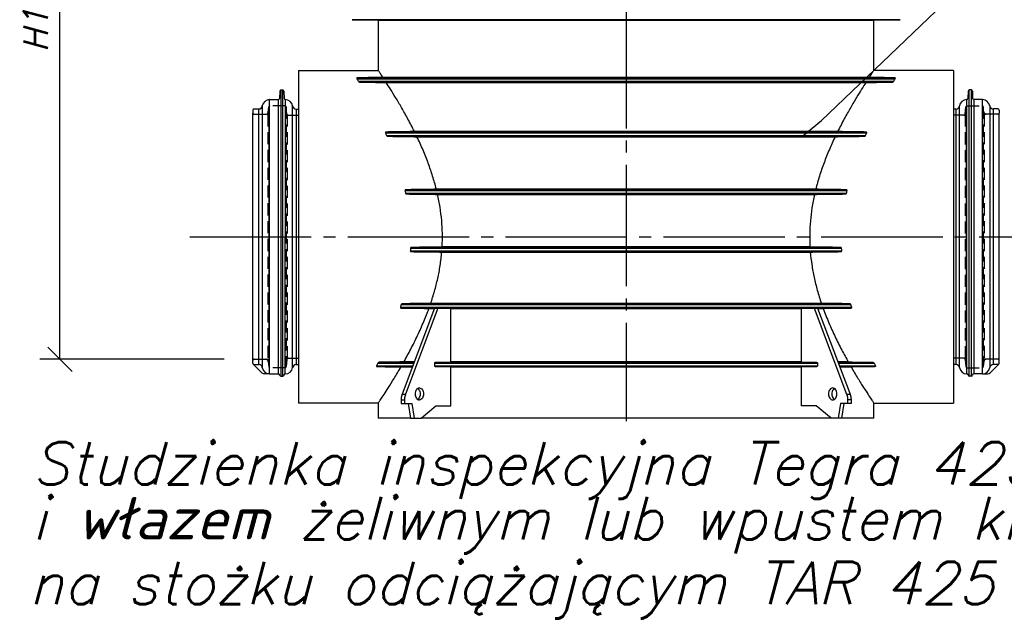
# Model space of a CAD drawing. Extents: x -92 to 107, y -193 to 75.
# Tile 1 of 10: x -92 to 29, y -193 to -119. Entities that reach past the tile are written whole.
import ezdxf
from ezdxf.enums import TextEntityAlignment as Align

# ---------------------------------------------------------------- set-up
doc = ezdxf.new("R2010")
doc.units = 0
doc.header["$LTSCALE"] = 10
doc.header["$MEASUREMENT"] = 0
doc.linetypes.add('CENTER', pattern=[1.95, 1.5, -0.15, 0.15, -0.15])
doc.linetypes.add('HIDDEN1', pattern=[1.1, 0.75, -0.35])
doc.layers.get('0').update_dxf_attribs({"linetype": 'CONTINUOUS'})
for name, color, linetype in [('1', 7, 'CONTINUOUS'), ('ASS', 7, 'CONTINUOUS'), ('CIENKA', 7, 'CONTINUOUS')]:
    doc.layers.add(name, color=color, linetype=linetype)
doc.styles.add('GOST', font='simplex.shx', dxfattribs={"oblique": 15})
doc.styles.get("Standard").update_dxf_attribs({"font": 'TXT1'})
doc.dimstyles.get("Standard").update_dxf_attribs({"dimtxt": 0.18, "dimasz": 0.18, "dimexe": 0.18, "dimexo": 0.0625, "dimgap": 0.09, "dimtad": 0, "dimtih": 1, "dimtoh": 1, "dimdec": 4, "dimzin": 0, "dimdsep": 46, "dimtxsty": 'Standard', "dimcen": 0.09, "dimadec": 0, "dimazin": 0, "dimtfac": 1, "dimtdec": 4, "dimtofl": 0, "dimtmove": 0, "dimatfit": 3, "dimfxl": 1, "dimtolj": 1, "dimtzin": 0, "dimarcsym": 0})

# ---------------------------------------------------------------- blocks, each defined once
blk = doc.blocks.new('_OBLIQUE')
at = {"color": 0, "linetype": 'ByBlock'}
blk.add_line((-0.5, -0.5), (0.5, 0.5), dxfattribs=at)
blk = doc.blocks.new('*D9')
at = {"linetype": 'Continuous', "lineweight": -2}
for p, q in [((-81.01, -79.67), (-89.66, -79.67)), ((-87.16, -160.99), (-87.16, -79.67)), ((-66.87, -160.99), (-89.66, -160.99))]:
    blk.add_line(p, q, dxfattribs=at)
at = {"lineweight": -2, "xscale": 3, "yscale": 3, "zscale": 3}
for p, rotation in [((-87.16, -79.67), 90), ((-87.16, -160.99), 270)]:
    blk.add_blockref('_OBLIQUE', p, dxfattribs=dict(at, rotation=rotation))
at = {"linetype": 'Continuous', "insert": (-90.16, -120.33), "char_height": 3, "attachment_point": 5, "rotation": 90, "style": 'GOST'}
blk.add_mtext('\\A1;H1', dxfattribs=at)

msp = doc.modelspace()

# ---------------------------------------------------------------- linework, layer by layer
at = {"linetype": 'CENTER'}
for p, q in [((-17.228, 38.527), (-17.228, -168.64)), ((-71.111, -145.86), (36.656, -145.86))]:
    msp.add_line(p, q, dxfattribs=at)
at = {"linetype": 'Continuous'}
for p, q in [((-17.228, -119.054), (-51.077, -119.054)), ((-51.077, -119.054), (-47.831, -119.11)), ((-47.831, -119.11), (-17.228, -119.11)), ((-47.831, -119.11), (-47.831, -125.321)), ((16.621, -119.054), (-17.228, -119.054)), ((-17.228, -119.11), (13.375, -119.11)), ((13.375, -119.11), (16.621, -119.054)), ((13.375, -125.321), (13.375, -119.11)), ((-57.685, -125.321), (-57.685, -166.403)), ((-57.685, -125.321), (-47.831, -125.321)), ((-50.478, -126.338), (16.022, -126.338)), ((-50.435, -126.234), (15.979, -126.234)), ((-17.228, -126.179), (-47.262, -126.179)), ((12.806, -126.179), (-17.228, -126.179)), ((23.229, -125.321), (13.375, -125.321)), ((23.229, -125.321), (23.229, -166.403)), ((-50.294, -126.654), (15.838, -126.654)), ((-50.128, -126.758), (15.672, -126.758)), ((-46.85, -126.813), (12.394, -126.813)), ((-59.862, -127.735), (-59.862, -163.092)), ((-59.633, -163.092), (-59.633, -127.735)), ((25.177, -163.092), (25.177, -127.735)), ((25.406, -127.735), (25.406, -163.092)), ((-62.601, -161.642), (-62.601, -130.082)), ((-62.159, -129.71), (-62.157, -162.023)), ((-61.256, -162.797), (-61.256, -128.928)), ((-60.192, -128.928), (-60.192, -162.797)), ((-59.321, -162.797), (-59.305, -128.928)), ((-58.418, -162.018), (-58.418, -129.707)), ((-57.975, -130.09), (-57.975, -161.634)), ((23.519, -130.09), (23.519, -161.634)), ((23.963, -162.018), (23.963, -129.707)), ((24.865, -162.797), (24.849, -128.928)), ((25.736, -128.928), (25.736, -162.797)), ((26.8, -162.797), (26.8, -128.928)), ((27.703, -129.71), (27.701, -162.023)), ((28.145, -161.642), (28.145, -130.082)), ((-46.951, -133.032), (12.496, -133.032)), ((-46.88, -132.928), (12.425, -132.928)), ((-46.816, -133.348), (12.361, -133.348)), ((-46.656, -133.452), (12.2, -133.452)), ((8.912, -132.874), (-43.368, -132.874)), ((-43.06, -133.505), (8.604, -133.505)), ((-44.533, -140.156), (10.077, -140.156)), ((-44.468, -140.472), (10.013, -140.472)), ((-44.428, -140.052), (9.973, -140.052)), ((-44.321, -140.576), (9.865, -140.576)), ((6.202, -140), (-40.658, -140)), ((-40.509, -140.628), (6.053, -140.628)), ((5.492, -147.126), (-39.948, -147.126)), ((-43.876, -147.597), (9.421, -147.597)), ((-43.858, -147.281), (9.402, -147.281)), ((-43.754, -147.701), (9.298, -147.701)), ((-43.723, -147.177), (9.267, -147.177)), ((-39.992, -147.751), (5.536, -147.751)), ((-45.006, -154.242), (10.551, -154.242)), ((-44.852, -154.138), (10.396, -154.138)), ((6.903, -154.089), (-41.359, -154.089)), ((-45.103, -154.558), (10.647, -154.558)), ((-45.013, -154.662), (10.557, -154.662)), ((-40.895, -154.671), (-44.897, -165.317)), ((-40.474, -154.671), (-44.476, -165.317)), ((-41.578, -154.711), (-40.91, -154.711)), ((-40.474, -154.671), (-40.895, -154.671)), ((-38.868, -154.711), (-40.474, -154.671)), ((-38.868, -161.319), (-38.868, -154.711)), ((-38.868, -154.711), (4.412, -154.711)), ((6.018, -154.671), (4.412, -154.711)), ((4.412, -154.711), (4.412, -161.319)), ((6.439, -154.671), (6.018, -154.671)), ((6.018, -154.671), (10.021, -165.317)), ((6.439, -154.671), (10.441, -165.317)), ((6.454, -154.711), (7.122, -154.711)), ((-47.873, -161.471), (-43.451, -161.471)), ((-47.709, -161.366), (-43.412, -161.366)), ((-43.394, -161.319), (-44.678, -161.319)), ((-40.865, -161.786), (-40.865, -161.471)), ((-40.865, -161.471), (6.409, -161.471)), ((-40.793, -161.366), (-38.868, -161.319)), ((-40.793, -161.366), (6.337, -161.366)), ((4.412, -161.319), (-38.868, -161.319)), ((4.412, -161.319), (6.337, -161.366)), ((6.409, -161.471), (6.409, -161.786)), ((10.223, -161.319), (8.938, -161.319)), ((8.956, -161.366), (13.253, -161.366)), ((8.995, -161.471), (13.417, -161.471)), ((-48.035, -161.786), (-43.57, -161.786)), ((-47.978, -161.891), (-43.609, -161.891)), ((-45.032, -161.938), (-43.627, -161.938)), ((-40.865, -161.786), (6.409, -161.786)), ((-38.868, -161.938), (-40.793, -161.891)), ((-40.793, -161.891), (6.337, -161.891)), ((-38.868, -166.76), (-38.868, -161.938)), ((-38.868, -161.938), (-17.228, -161.938)), ((-17.228, -161.938), (4.412, -161.938)), ((6.337, -161.891), (4.412, -161.938)), ((4.412, -161.938), (4.412, -166.76)), ((9.114, -161.786), (13.579, -161.786)), ((9.153, -161.891), (13.523, -161.891)), ((9.171, -161.938), (10.576, -161.938)), ((-44.897, -165.317), (-44.476, -165.317)), ((10.021, -165.317), (10.441, -165.317)), ((-47.831, -166.403), (-57.685, -166.403)), ((-47.831, -166.403), (-47.831, -168.247)), ((-45.02, -166.015), (-45.02, -166.463)), ((-45.02, -166.015), (-44.6, -166.015)), ((-45.02, -166.463), (-44.6, -166.463)), ((-44.6, -166.015), (-44.6, -166.463)), ((-44.6, -166.463), (-43.708, -166.463)), ((-44.129, -166.463), (-43.837, -168.247)), ((-43.708, -166.463), (-43.417, -168.247)), ((9.252, -166.463), (8.961, -168.247)), ((10.144, -166.463), (9.252, -166.463)), ((9.673, -166.463), (9.382, -168.247)), ((10.144, -166.015), (10.144, -166.463)), ((10.564, -166.015), (10.144, -166.015)), ((10.564, -166.463), (10.144, -166.463)), ((10.564, -166.015), (10.564, -166.463)), ((13.375, -166.403), (23.229, -166.403)), ((13.375, -168.247), (13.375, -166.403)), ((-42.549, -168.247), (-40.727, -166.76)), ((-40.727, -166.76), (-38.868, -166.76)), ((6.271, -166.76), (4.412, -166.76)), ((8.093, -168.247), (6.271, -166.76)), ((-43.837, -168.247), (-47.831, -168.247)), ((-43.837, -168.247), (-43.417, -168.247)), ((-43.417, -168.247), (-42.549, -168.247)), ((-17.228, -168.247), (-42.549, -168.247)), ((8.093, -168.247), (-17.228, -168.247)), ((8.961, -168.247), (8.093, -168.247)), ((9.382, -168.247), (8.961, -168.247)), ((13.375, -168.247), (9.382, -168.247))]:
    msp.add_line(p, q, dxfattribs=at)
for p, q in [((-60.011, -127.88), (-60.043, -128.783)), ((-59.862, -127.735), (-59.633, -127.735)), ((-59.483, -127.88), (-59.452, -128.783)), ((25.027, -127.88), (24.996, -128.783)), ((25.406, -127.735), (25.177, -127.735)), ((25.555, -127.88), (25.587, -128.783)), ((-63.174, -130.082), (-62.601, -130.082)), ((-61.256, -128.928), (-60.192, -128.928)), ((-57.975, -130.09), (-57.685, -130.09)), ((23.519, -130.09), (23.229, -130.09)), ((26.8, -128.928), (25.736, -128.928)), ((28.718, -130.082), (28.145, -130.082)), ((-63.323, -130.232), (-63.323, -130.583)), ((-63.323, -161.141), (-63.323, -130.58)), ((28.867, -130.232), (28.867, -130.583)), ((28.867, -161.141), (28.867, -130.58)), ((-63.323, -161.492), (-63.323, -161.145)), ((-62.212, -162.665), (-63.279, -161.598)), ((-63.174, -161.642), (-62.601, -161.642)), ((-57.975, -161.634), (-57.685, -161.634)), ((23.519, -161.634), (23.229, -161.634)), ((27.756, -162.665), (28.823, -161.598)), ((28.718, -161.642), (28.145, -161.642)), ((28.867, -161.492), (28.867, -161.145)), ((-61.256, -162.797), (-61.895, -162.797)), ((-61.256, -162.797), (-60.161, -162.797)), ((-60.011, -162.948), (-60.011, -162.941)), ((-59.483, -162.948), (-59.483, -162.941)), ((25.027, -162.948), (25.027, -162.941)), ((25.555, -162.948), (25.556, -162.941)), ((26.8, -162.797), (25.705, -162.797)), ((26.8, -162.797), (27.439, -162.797)), ((-59.862, -163.092), (-59.633, -163.092)), ((25.406, -163.092), (25.177, -163.092))]:
    msp.add_line(p, q)
for points in [[(-40.865, -161.471), (-40.865, -161.466, -0.0089593), (-40.865, -161.461, -0.0085362), (-40.864, -161.456, -0.0084503), (-40.864, -161.45, -0.0088605), (-40.863, -161.445, -0.0091163), (-40.862, -161.44, -0.009337), (-40.861, -161.435, -0.0095536), (-40.859, -161.43, -0.0098719), (-40.858, -161.425, -0.0101619), (-40.856, -161.42, -0.0105045), (-40.854, -161.415, -0.0108405), (-40.852, -161.411, -0.0112227), (-40.849, -161.406, -0.0116235), (-40.847, -161.402, -0.0120622), (-40.844, -161.398, -0.012487), (-40.841, -161.394, -0.0128748), (-40.838, -161.39, -0.0134457), (-40.835, -161.386, -0.014131), (-40.832, -161.383, -0.014326), (-40.828, -161.38, -0.0139528), (-40.825, -161.378, -0.0155694), (-40.821, -161.375, -0.0186063), (-40.818, -161.373, -0.0151976), (-40.814, -161.371, -0.0067284), (-40.811, -161.37, -0.0206772), (-40.807, -161.369, -0.0361748), (-40.801, -161.368, -0.0190513), (-40.793, -161.366, -0.0105622)], [(6.337, -161.366), (6.34, -161.367, -0.0178835), (6.344, -161.367, -0.0168938), (6.348, -161.368, -0.0164673), (6.351, -161.369, -0.0168979), (6.355, -161.37, -0.0168723), (6.358, -161.371, -0.0166801), (6.362, -161.373, -0.016344), (6.365, -161.375, -0.0161073), (6.369, -161.378, -0.0156933), (6.372, -161.38, -0.0153172), (6.376, -161.383, -0.0148258), (6.379, -161.386, -0.0143861), (6.382, -161.39, -0.0138889), (6.385, -161.394, -0.0134482), (6.388, -161.398, -0.0129354), (6.391, -161.402, -0.0124289), (6.393, -161.406, -0.0120644), (6.396, -161.411, -0.0118231), (6.398, -161.415, -0.0111636), (6.4, -161.42, -0.0102124), (6.402, -161.425, -0.0107142), (6.404, -161.43, -0.0120161), (6.405, -161.435, -0.0092352), (6.406, -161.44, -0.0039606), (6.407, -161.445, -0.0118405), (6.408, -161.45, -0.0193607), (6.409, -161.459, -0.009776), (6.409, -161.471, -0.0053485)], [(-40.793, -161.891), (-40.796, -161.89, -0.0178847), (-40.8, -161.89, -0.0168944), (-40.803, -161.889, -0.0164673), (-40.807, -161.888, -0.0168974), (-40.811, -161.887, -0.0168712), (-40.814, -161.886, -0.0166785), (-40.818, -161.884, -0.016342), (-40.821, -161.882, -0.0161049), (-40.825, -161.879, -0.0156906), (-40.828, -161.877, -0.0153143), (-40.832, -161.874, -0.0148228), (-40.835, -161.871, -0.014383), (-40.838, -161.867, -0.0138857), (-40.841, -161.863, -0.013445), (-40.844, -161.859, -0.0129323), (-40.847, -161.855, -0.0124259), (-40.849, -161.851, -0.0120616), (-40.852, -161.846, -0.0118204), (-40.854, -161.842, -0.0111611), (-40.856, -161.837, -0.0102102), (-40.858, -161.832, -0.0107119), (-40.859, -161.827, -0.0120137), (-40.861, -161.822, -0.0092334), (-40.862, -161.817, -0.0039599), (-40.863, -161.812, -0.0118384), (-40.864, -161.807, -0.0193577), (-40.865, -161.798, -0.0097748), (-40.865, -161.786, -0.0053479)], [(6.409, -161.786), (6.409, -161.791, -0.0089588), (6.409, -161.796, -0.0085356), (6.409, -161.801, -0.0084496), (6.408, -161.807, -0.0088597), (6.407, -161.812, -0.0091153), (6.406, -161.817, -0.0093359), (6.405, -161.822, -0.0095524), (6.404, -161.827, -0.0098705), (6.402, -161.832, -0.0101603), (6.4, -161.837, -0.0105028), (6.398, -161.842, -0.0108387), (6.396, -161.846, -0.0112207), (6.393, -161.851, -0.0116213), (6.391, -161.855, -0.0120599), (6.388, -161.859, -0.0124845), (6.385, -161.863, -0.0128723), (6.382, -161.867, -0.0134431), (6.379, -161.871, -0.0141282), (6.376, -161.874, -0.0143233), (6.372, -161.877, -0.0139502), (6.369, -161.879, -0.0155667), (6.365, -161.882, -0.0186033), (6.362, -161.884, -0.0151954), (6.358, -161.886, -0.0067275), (6.355, -161.887, -0.0206748), (6.351, -161.888, -0.0361722), (6.345, -161.89, -0.0190508), (6.337, -161.891, -0.0105622)], [(-44.897, -165.317), (-44.905, -165.338, 0.003203), (-44.913, -165.36, 0.0031644), (-44.92, -165.382, 0.0031366), (-44.927, -165.403, 0.0031282), (-44.934, -165.426, 0.0031132), (-44.941, -165.448, 0.0030969), (-44.947, -165.47, 0.0030795), (-44.953, -165.493, 0.003066), (-44.959, -165.516, 0.0030507), (-44.965, -165.539, 0.0030377), (-44.97, -165.562, 0.0030224), (-44.975, -165.585, 0.0030082), (-44.98, -165.608, 0.0029968), (-44.985, -165.632, 0.0029898), (-44.989, -165.655, 0.0029701), (-44.993, -165.679, 0.002941), (-44.997, -165.703, 0.0029544), (-45, -165.727, 0.0030017), (-45.003, -165.751, 0.0029079), (-45.006, -165.775, 0.00271), (-45.009, -165.798, 0.0029754), (-45.011, -165.823, 0.0035245), (-45.013, -165.848, 0.0026792), (-45.015, -165.871, 0.0009456), (-45.017, -165.892, 0.0037423), (-45.018, -165.919, 0.0064067), (-45.019, -165.961, 0.0031424), (-45.02, -166.015, 0.0016703)], [(-44.476, -165.317), (-44.484, -165.338, 0.0032026), (-44.492, -165.36, 0.0031641), (-44.499, -165.382, 0.0031362), (-44.506, -165.403, 0.0031278), (-44.513, -165.426, 0.0031128), (-44.52, -165.448, 0.0030965), (-44.526, -165.47, 0.0030791), (-44.533, -165.493, 0.0030656), (-44.538, -165.516, 0.0030503), (-44.544, -165.539, 0.0030373), (-44.55, -165.562, 0.003022), (-44.555, -165.585, 0.0030079), (-44.559, -165.608, 0.0029964), (-44.564, -165.632, 0.0029894), (-44.568, -165.655, 0.0029697), (-44.572, -165.679, 0.0029406), (-44.576, -165.703, 0.002954), (-44.58, -165.727, 0.0030013), (-44.583, -165.751, 0.0029075), (-44.586, -165.775, 0.0027097), (-44.588, -165.798, 0.002975), (-44.591, -165.823, 0.0035241), (-44.593, -165.848, 0.0026788), (-44.595, -165.871, 0.0009455), (-44.596, -165.892, 0.0037418), (-44.597, -165.919, 0.0064059), (-44.599, -165.961, 0.003142), (-44.6, -166.015, 0.0016701)], [(10.021, -165.317), (10.028, -165.338, -0.0032027), (10.036, -165.36, -0.0031641), (10.043, -165.382, -0.0031363), (10.051, -165.403, -0.0031279), (10.057, -165.426, -0.0031129), (10.064, -165.448, -0.0030966), (10.071, -165.47, -0.0030792), (10.077, -165.493, -0.0030657), (10.083, -165.516, -0.0030504), (10.088, -165.539, -0.0030373), (10.094, -165.562, -0.0030221), (10.099, -165.585, -0.0030079), (10.104, -165.608, -0.0029965), (10.108, -165.632, -0.0029895), (10.112, -165.655, -0.0029698), (10.116, -165.679, -0.0029407), (10.12, -165.703, -0.0029541), (10.124, -165.727, -0.0030013), (10.127, -165.751, -0.0029076), (10.13, -165.775, -0.0027098), (10.132, -165.798, -0.002975), (10.135, -165.823, -0.0035241), (10.137, -165.848, -0.0026789), (10.139, -165.871, -0.0009455), (10.14, -165.892, -0.0037419), (10.141, -165.919, -0.006406), (10.143, -165.961, -0.0031421), (10.144, -166.015, -0.0016701)], [(10.441, -165.317), (10.449, -165.338, -0.0032031), (10.457, -165.36, -0.0031645), (10.464, -165.382, -0.0031366), (10.471, -165.403, -0.0031283), (10.478, -165.426, -0.0031133), (10.485, -165.448, -0.0030969), (10.491, -165.47, -0.0030795), (10.497, -165.493, -0.003066), (10.503, -165.516, -0.0030508), (10.509, -165.539, -0.0030377), (10.514, -165.562, -0.0030225), (10.519, -165.585, -0.0030083), (10.524, -165.608, -0.0029968), (10.529, -165.632, -0.0029899), (10.533, -165.655, -0.0029701), (10.537, -165.679, -0.0029411), (10.541, -165.703, -0.0029545), (10.544, -165.727, -0.0030017), (10.548, -165.751, -0.002908), (10.551, -165.775, -0.0027101), (10.553, -165.798, -0.0029754), (10.556, -165.823, -0.0035246), (10.558, -165.848, -0.0026792), (10.559, -165.871, -0.0009456), (10.561, -165.892, -0.0037424), (10.562, -165.919, -0.0064068), (10.563, -165.961, -0.0031425), (10.564, -166.015, -0.0016703)]]:
    msp.add_lwpolyline(points, format="xyb", dxfattribs=at)
for centre, radius, start, end in [((-60.192, -128.778), 0.149, 270, 358), ((-59.862, -127.885), 0.149, 90, 178), ((-59.633, -127.885), 0.149, 2, 90), ((-59.302, -128.778), 0.149, 182, 268.997), ((24.846, -128.778), 0.149, 271.003, 358), ((25.177, -127.885), 0.149, 90, 178), ((25.406, -127.885), 0.149, 2, 90), ((25.736, -128.778), 0.149, 182, 270), ((-63.174, -130.232), 0.149, 90, 180), ((-62.601, -129.634), 0.449, 270, 350.19301), ((-61.256, -129.84), 0.912, 90, 171.30939), ((-59.321, -129.84), 0.912, 8.37228, 88.997), ((-57.975, -129.641), 0.449, 188.37228, 270), ((23.519, -129.641), 0.449, 270, 351.62772), ((24.865, -129.84), 0.912, 91.003, 171.62772), ((26.8, -129.84), 0.912, 8.69061, 90), ((28.145, -129.634), 0.449, 189.80699, 270), ((28.718, -130.232), 0.149, 0, 90), ((-63.174, -161.492), 0.149, 180, 270), ((-62.601, -162.09), 0.449, 9.80699, 90), ((-57.975, -162.083), 0.449, 90, 171.62772), ((23.519, -162.083), 0.449, 8.37228, 90), ((28.145, -162.09), 0.449, 90, 170.19301), ((28.718, -161.492), 0.149, 270, 0), ((-61.895, -162.348), 0.449, 225, 270), ((-61.256, -161.885), 0.912, 188.69061, 270), ((-60.161, -162.946), 0.149, 2, 90), ((-59.862, -162.943), 0.149, 182, 270), ((-59.633, -162.943), 0.149, 270, 358), ((-59.333, -162.946), 0.149, 89.31194, 178), ((-59.321, -161.885), 0.912, 269.31194, 351.62772), ((24.865, -161.885), 0.912, 188.37228, 270.68806), ((24.878, -162.946), 0.149, 2, 90.68806), ((25.177, -162.943), 0.149, 182, 270), ((25.406, -162.943), 0.149, 270, 358), ((25.705, -162.946), 0.149, 90, 178), ((26.8, -161.885), 0.912, 270, 351.30939), ((27.439, -162.348), 0.449, 270, 315)]:
    msp.add_arc(centre, radius, start, end)
for points, knots in [([(-50.435, -126.234), (-50.443, -126.234), (-50.456, -126.236), (-50.47, -126.242), (-50.48, -126.249), (-50.487, -126.258), (-50.491, -126.267), (-50.494, -126.276), (-50.495, -126.286), (-50.494, -126.298), (-50.491, -126.31), (-50.486, -126.323), (-50.481, -126.333), (-50.478, -126.338)], [0, 0, 0, 0, 0.0909091, 0.1818182, 0.2727273, 0.3636364, 0.4545455, 0.5454545, 0.6363636, 0.7272727, 0.8181818, 0.9090909, 1, 1, 1, 1]), ([(-47.262, -126.179), (-47.605, -126.185), (-48.298, -126.197), (-49.356, -126.216), (-50.073, -126.228), (-50.435, -126.234)], [0, 0, 0, 0, 0.3333333, 0.6666667, 1, 1, 1, 1]), ([(-47.262, -126.179), (-47.387, -125.988), (-47.598, -125.67), (-47.789, -125.384), (-47.831, -125.321), (-47.831, -125.321)], [0, 0, 0, 0, 0.3333333, 0.6666667, 1, 1, 1, 1]), ([(13.375, -125.321), (13.375, -125.321), (13.334, -125.382), (13.144, -125.667), (12.933, -125.986), (12.806, -126.179)], [0, 0, 0, 0, 0.3333333, 0.6666667, 1, 1, 1, 1]), ([(15.979, -126.234), (15.617, -126.228), (14.9, -126.216), (13.842, -126.197), (13.149, -126.185), (12.806, -126.179)], [0, 0, 0, 0, 0.3333333, 0.6666667, 1, 1, 1, 1]), ([(16.022, -126.338), (16.025, -126.334), (16.03, -126.325), (16.035, -126.312), (16.037, -126.301), (16.039, -126.29), (16.039, -126.28), (16.037, -126.271), (16.034, -126.263), (16.029, -126.255), (16.022, -126.247), (16.012, -126.241), (15.998, -126.236), (15.986, -126.234), (15.979, -126.234)], [0, 0, 0, 0, 0.0833333, 0.1666667, 0.25, 0.3333333, 0.4166667, 0.5, 0.5833333, 0.6666667, 0.75, 0.8333333, 0.9166667, 1, 1, 1, 1]), ([(-50.128, -126.758), (-49.748, -126.765), (-48.998, -126.777), (-47.905, -126.796), (-47.198, -126.808), (-46.85, -126.813)], [0, 0, 0, 0, 0.3333333, 0.6666667, 1, 1, 1, 1]), ([(12.394, -126.813), (12.743, -126.808), (13.451, -126.796), (14.544, -126.777), (15.293, -126.765), (15.672, -126.758)], [0, 0, 0, 0, 0.3333333, 0.6666667, 1, 1, 1, 1]), ([(15.672, -126.758), (15.681, -126.758), (15.698, -126.756), (15.721, -126.749), (15.743, -126.74), (15.763, -126.729), (15.78, -126.717), (15.797, -126.704), (15.812, -126.689), (15.826, -126.673), (15.834, -126.661), (15.838, -126.654)], [0, 0, 0, 0, 0.1111111, 0.2222222, 0.3333333, 0.4444444, 0.5555556, 0.6666667, 0.7777778, 0.8888889, 1, 1, 1, 1]), ([(-43.368, -132.874), (-43.733, -132.879), (-44.48, -132.891), (-45.651, -132.909), (-46.465, -132.921), (-46.88, -132.928)], [0, 0, 0, 0, 0.3333333, 0.6666667, 1, 1, 1, 1]), ([(-46.656, -133.452), (-46.229, -133.458), (-45.394, -133.471), (-44.196, -133.489), (-43.433, -133.5), (-43.06, -133.505)], [0, 0, 0, 0, 0.3333333, 0.6666667, 1, 1, 1, 1]), ([(8.604, -133.505), (8.977, -133.5), (9.74, -133.489), (10.938, -133.471), (11.773, -133.458), (12.2, -133.452)], [0, 0, 0, 0, 0.3333333, 0.6666667, 1, 1, 1, 1]), ([(12.425, -132.928), (12.009, -132.921), (11.195, -132.909), (10.024, -132.891), (9.277, -132.879), (8.912, -132.874)], [0, 0, 0, 0, 0.3333333, 0.6666667, 1, 1, 1, 1]), ([(-40.658, -140), (-41.049, -140.005), (-41.85, -140.016), (-43.107, -140.034), (-43.982, -140.046), (-44.428, -140.052)], [0, 0, 0, 0, 0.3333333, 0.6666667, 1, 1, 1, 1]), ([(-44.321, -140.576), (-43.87, -140.583), (-42.987, -140.595), (-41.716, -140.612), (-40.905, -140.623), (-40.509, -140.628)], [0, 0, 0, 0, 0.3333333, 0.6666667, 1, 1, 1, 1]), ([(6.053, -140.628), (6.449, -140.623), (7.26, -140.612), (8.53, -140.595), (9.414, -140.583), (9.865, -140.576)], [0, 0, 0, 0, 0.3333333, 0.6666667, 1, 1, 1, 1]), ([(9.973, -140.052), (9.526, -140.046), (8.651, -140.034), (7.394, -140.016), (6.593, -140.005), (6.202, -140)], [0, 0, 0, 0, 0.3333333, 0.6666667, 1, 1, 1, 1]), ([(-39.948, -147.126), (-40.342, -147.131), (-41.147, -147.142), (-42.405, -147.159), (-43.278, -147.171), (-43.723, -147.177)], [0, 0, 0, 0, 0.3333333, 0.6666667, 1, 1, 1, 1]), ([(9.267, -147.177), (8.822, -147.171), (7.95, -147.159), (6.691, -147.142), (5.886, -147.131), (5.492, -147.126)], [0, 0, 0, 0, 0.3333333, 0.6666667, 1, 1, 1, 1]), ([(-43.754, -147.701), (-43.311, -147.707), (-42.44, -147.719), (-41.186, -147.736), (-40.384, -147.746), (-39.992, -147.751)], [0, 0, 0, 0, 0.3333333, 0.6666667, 1, 1, 1, 1]), ([(5.536, -147.751), (5.928, -147.746), (6.73, -147.736), (7.985, -147.719), (8.855, -147.707), (9.298, -147.701)], [0, 0, 0, 0, 0.3333333, 0.6666667, 1, 1, 1, 1]), ([(-41.359, -154.089), (-41.722, -154.094), (-42.464, -154.104), (-43.628, -154.12), (-44.438, -154.132), (-44.852, -154.138)], [0, 0, 0, 0, 0.3333333, 0.6666667, 1, 1, 1, 1]), ([(10.396, -154.138), (9.982, -154.132), (9.173, -154.12), (8.008, -154.104), (7.266, -154.094), (6.903, -154.089)], [0, 0, 0, 0, 0.3333333, 0.6666667, 1, 1, 1, 1]), ([(-45.013, -154.662), (-44.606, -154.668), (-43.81, -154.679), (-42.665, -154.696), (-41.935, -154.706), (-41.578, -154.711)], [0, 0, 0, 0, 0.3333333, 0.6666667, 1, 1, 1, 1]), ([(10.557, -154.662), (10.15, -154.668), (9.354, -154.679), (8.209, -154.696), (7.479, -154.706), (7.122, -154.711)], [0, 0, 0, 0, 0.3333333, 0.6666667, 1, 1, 1, 1]), ([(-47.709, -161.366), (-47.719, -161.367), (-47.739, -161.369), (-47.77, -161.379), (-47.801, -161.395), (-47.83, -161.415), (-47.855, -161.441), (-47.868, -161.46), (-47.873, -161.471)], [0, 0, 0, 0, 0.1666667, 0.3333333, 0.5, 0.6666667, 0.8333333, 1, 1, 1, 1]), ([(-44.678, -161.319), (-44.997, -161.324), (-45.647, -161.334), (-46.657, -161.35), (-47.354, -161.361), (-47.709, -161.366)], [0, 0, 0, 0, 0.3333333, 0.6666667, 1, 1, 1, 1]), ([(10.223, -161.319), (10.541, -161.324), (11.191, -161.334), (12.201, -161.35), (12.898, -161.361), (13.253, -161.366)], [0, 0, 0, 0, 0.3333333, 0.6666667, 1, 1, 1, 1]), ([(13.253, -161.366), (13.263, -161.367), (13.284, -161.369), (13.315, -161.38), (13.345, -161.395), (13.374, -161.416), (13.399, -161.441), (13.412, -161.46), (13.417, -161.471)], [0, 0, 0, 0, 0.1666667, 0.3333333, 0.5, 0.6666667, 0.8333333, 1, 1, 1, 1]), ([(-48.035, -161.786), (-48.04, -161.795), (-48.046, -161.812), (-48.049, -161.836), (-48.043, -161.857), (-48.03, -161.875), (-48.008, -161.887), (-47.989, -161.89), (-47.978, -161.891)], [0, 0, 0, 0, 0.1666667, 0.3333333, 0.5, 0.6666667, 0.8333333, 1, 1, 1, 1]), ([(-47.978, -161.891), (-47.635, -161.896), (-46.96, -161.907), (-45.978, -161.923), (-45.344, -161.933), (-45.032, -161.938)], [0, 0, 0, 0, 0.3333333, 0.6666667, 1, 1, 1, 1]), ([(-47.831, -166.403), (-47.831, -166.403), (-47.778, -166.324), (-47.539, -165.967), (-47.145, -165.369), (-46.601, -164.526), (-45.896, -163.4), (-45.334, -162.46), (-45.032, -161.938)], [0, 0, 0, 0, 0.1666667, 0.3333333, 0.5, 0.6666667, 0.8333333, 1, 1, 1, 1]), ([(13.523, -161.891), (13.18, -161.896), (12.504, -161.907), (11.522, -161.923), (10.888, -161.933), (10.576, -161.938)], [0, 0, 0, 0, 0.3333333, 0.6666667, 1, 1, 1, 1]), ([(10.576, -161.938), (10.877, -162.459), (11.44, -163.399), (12.144, -164.525), (12.696, -165.379), (13.088, -165.974), (13.324, -166.327), (13.375, -166.403), (13.375, -166.403)], [0, 0, 0, 0, 0.1666667, 0.3333333, 0.5, 0.6666667, 0.8333333, 1, 1, 1, 1]), ([(13.579, -161.786), (13.584, -161.795), (13.59, -161.812), (13.593, -161.835), (13.588, -161.856), (13.576, -161.874), (13.554, -161.887), (13.534, -161.89), (13.523, -161.891)], [0, 0, 0, 0, 0.1666667, 0.3333333, 0.5, 0.6666667, 0.8333333, 1, 1, 1, 1]), ([(-42.969, -164.595), (-42.909, -164.629), (-42.738, -164.792), (-42.597, -165.273), (-42.738, -165.753), (-42.909, -165.916), (-42.969, -165.95)], [0.13158066, 0.13158066, 0.13158066, 0.13158066, 0.25, 0.5, 0.75, 0.86841787, 0.86841787, 0.86841787, 0.86841787]), ([(8.513, -164.595), (8.453, -164.629), (8.282, -164.792), (8.141, -165.273), (8.282, -165.753), (8.453, -165.916), (8.513, -165.95)], [0.13158108, 0.13158108, 0.13158108, 0.13158108, 0.25, 0.5, 0.75, 0.86841745, 0.86841745, 0.86841745, 0.86841745])]:
    msp.add_open_spline(points, degree=3, knots=knots, dxfattribs=at)
for points in [[(-50.478, -126.338), (-50.449, -126.387), (-50.39, -126.489), (-50.326, -126.598), (-50.294, -126.654)], [(15.838, -126.654), (15.87, -126.598), (15.934, -126.489), (15.993, -126.387), (16.022, -126.338)], [(-50.294, -126.654), (-50.29, -126.66), (-50.283, -126.671), (-50.27, -126.686), (-50.257, -126.7), (-50.242, -126.712), (-50.227, -126.724), (-50.21, -126.734), (-50.192, -126.743), (-50.173, -126.751), (-50.151, -126.756), (-50.136, -126.758), (-50.128, -126.758)], [(-43.368, -132.874), (-43.634, -132.339), (-44.168, -131.314), (-44.966, -129.888), (-45.706, -128.639), (-46.343, -127.607), (-46.694, -127.057), (-46.85, -126.813)], [(12.394, -126.813), (12.238, -127.056), (11.89, -127.604), (11.26, -128.622), (10.534, -129.846), (9.739, -131.264), (9.189, -132.317), (8.912, -132.874)], [(-46.88, -132.928), (-46.894, -132.928), (-46.917, -132.932), (-46.944, -132.949), (-46.959, -132.974), (-46.961, -133.002), (-46.956, -133.021), (-46.951, -133.032)], [(-46.951, -133.032), (-46.929, -133.084), (-46.884, -133.189), (-46.839, -133.295), (-46.816, -133.348)], [(-46.816, -133.348), (-46.812, -133.359), (-46.798, -133.381), (-46.769, -133.41), (-46.733, -133.433), (-46.694, -133.448), (-46.669, -133.452), (-46.656, -133.452)], [(-40.658, -140), (-40.796, -139.45), (-41.105, -138.363), (-41.643, -136.797), (-42.279, -135.2), (-42.789, -134.073), (-43.06, -133.505)], [(8.604, -133.505), (8.355, -134.027), (7.873, -135.085), (7.216, -136.716), (6.647, -138.364), (6.339, -139.455), (6.202, -140)], [(12.2, -133.452), (12.213, -133.452), (12.238, -133.448), (12.277, -133.433), (12.313, -133.41), (12.343, -133.381), (12.356, -133.359), (12.361, -133.348)], [(12.361, -133.348), (12.383, -133.295), (12.428, -133.189), (12.473, -133.084), (12.496, -133.032)], [(12.496, -133.032), (12.5, -133.021), (12.505, -133.002), (12.503, -132.974), (12.489, -132.949), (12.461, -132.932), (12.438, -132.928), (12.425, -132.928)], [(-44.428, -140.052), (-44.442, -140.052), (-44.467, -140.056), (-44.5, -140.071), (-44.523, -140.094), (-44.535, -140.124), (-44.535, -140.145), (-44.533, -140.156)], [(-44.533, -140.156), (-44.522, -140.209), (-44.5, -140.314), (-44.479, -140.42), (-44.468, -140.472)], [(-44.468, -140.472), (-44.466, -140.486), (-44.454, -140.512), (-44.421, -140.546), (-44.373, -140.57), (-44.339, -140.576), (-44.321, -140.576)], [(-39.948, -147.126), (-39.918, -146.577), (-39.896, -145.48), (-39.984, -143.832), (-40.188, -142.206), (-40.392, -141.151), (-40.509, -140.628)], [(6.053, -140.628), (5.929, -141.181), (5.719, -142.282), (5.522, -143.913), (5.441, -145.518), (5.463, -146.591), (5.492, -147.126)], [(9.865, -140.576), (9.884, -140.576), (9.917, -140.57), (9.965, -140.546), (9.998, -140.512), (10.01, -140.486), (10.013, -140.472)], [(10.077, -140.156), (10.079, -140.145), (10.08, -140.124), (10.067, -140.094), (10.044, -140.071), (10.011, -140.056), (9.986, -140.052), (9.973, -140.052)], [(10.013, -140.472), (10.023, -140.42), (10.044, -140.314), (10.066, -140.209), (10.077, -140.156)], [(-43.876, -147.597), (-43.877, -147.61), (-43.873, -147.635), (-43.849, -147.67), (-43.807, -147.694), (-43.773, -147.701), (-43.754, -147.701)], [(-43.858, -147.281), (-43.861, -147.333), (-43.866, -147.439), (-43.873, -147.544), (-43.876, -147.597)], [(-43.723, -147.177), (-43.738, -147.177), (-43.766, -147.181), (-43.805, -147.198), (-43.834, -147.222), (-43.852, -147.25), (-43.857, -147.27), (-43.858, -147.281)], [(-41.359, -154.089), (-41.192, -153.6), (-40.878, -152.604), (-40.478, -151.033), (-40.171, -149.415), (-40.038, -148.311), (-39.992, -147.751)], [(5.536, -147.751), (5.579, -148.267), (5.699, -149.304), (5.988, -150.877), (6.383, -152.47), (6.718, -153.548), (6.903, -154.089)], [(9.402, -147.281), (9.401, -147.27), (9.396, -147.25), (9.378, -147.222), (9.349, -147.198), (9.31, -147.181), (9.282, -147.177), (9.267, -147.177)], [(9.298, -147.701), (9.317, -147.701), (9.351, -147.694), (9.393, -147.67), (9.417, -147.635), (9.421, -147.61), (9.421, -147.597)], [(9.421, -147.597), (9.417, -147.544), (9.411, -147.439), (9.405, -147.333), (9.402, -147.281)], [(-45.006, -154.242), (-45.022, -154.295), (-45.054, -154.4), (-45.087, -154.505), (-45.103, -154.558)], [(-44.852, -154.138), (-44.869, -154.138), (-44.902, -154.144), (-44.95, -154.167), (-44.988, -154.201), (-45.002, -154.228), (-45.006, -154.242)], [(10.551, -154.242), (10.546, -154.228), (10.532, -154.201), (10.494, -154.167), (10.446, -154.144), (10.413, -154.138), (10.396, -154.138)], [(10.647, -154.558), (10.631, -154.505), (10.598, -154.4), (10.566, -154.295), (10.551, -154.242)], [(-45.103, -154.558), (-45.107, -154.569), (-45.109, -154.59), (-45.1, -154.621), (-45.08, -154.643), (-45.049, -154.658), (-45.026, -154.662), (-45.013, -154.662)], [(-44.678, -161.319), (-44.393, -160.813), (-43.82, -159.762), (-42.963, -158.047), (-42.192, -156.32), (-41.769, -155.237), (-41.578, -154.711)], [(7.122, -154.711), (7.34, -155.31), (7.808, -156.493), (8.599, -158.238), (9.426, -159.876), (9.961, -160.854), (10.223, -161.319)], [(10.557, -154.662), (10.57, -154.662), (10.593, -154.658), (10.624, -154.643), (10.644, -154.621), (10.654, -154.59), (10.651, -154.569), (10.647, -154.558)], [(-47.873, -161.471), (-47.9, -161.524), (-47.955, -161.63), (-48.009, -161.735), (-48.035, -161.786)], [(13.417, -161.471), (13.445, -161.524), (13.499, -161.63), (13.553, -161.735), (13.579, -161.786)], [(-42.759, -164.529), (-42.897, -164.529), (-43.171, -164.69), (-43.342, -165.273), (-43.171, -165.855), (-42.897, -166.016), (-42.759, -166.016)], [(-42.759, -164.529), (-42.621, -164.529), (-42.347, -164.69), (-42.176, -165.273), (-42.347, -165.855), (-42.621, -166.016), (-42.759, -166.016)], [(8.303, -164.529), (8.165, -164.529), (7.891, -164.69), (7.72, -165.273), (7.891, -165.855), (8.165, -166.016), (8.303, -166.016)], [(8.303, -166.016), (8.441, -166.016), (8.715, -165.855), (8.886, -165.273), (8.715, -164.69), (8.441, -164.529), (8.303, -164.529)]]:
    msp.add_open_spline(points, degree=3, dxfattribs=at)
at = {"layer": '1', "linetype": 'Continuous', "ltscale": 0.2}
for p, q in [((-63.323, -130.695), (-63.323, -130.688)), ((28.867, -130.695), (28.867, -130.688))]:
    msp.add_line(p, q, dxfattribs=at)
at = {"layer": 'ASS', "linetype": 'Continuous'}
msp.add_lwpolyline([(4.6, -133.416), (6.92, -131.515), (29.539, -109.848), (96.956, -109.848)], dxfattribs=at)
at = {"layer": 'CIENKA', "linetype": 'HIDDEN1', "ltscale": 0.2}
for p, q in [((-61.429, -130.465), (-61.361, -129.824)), ((-61.35, -129.801), (-61.35, -161.874)), ((-59.364, -129.69), (-61.213, -129.69)), ((-59.226, -129.801), (-59.226, -161.874)), ((-59.121, -130.719), (-59.215, -129.824)), ((24.665, -130.719), (24.759, -129.824)), ((24.77, -129.801), (24.77, -161.874)), ((24.908, -129.69), (26.757, -129.69)), ((26.894, -129.801), (26.894, -161.874)), ((26.973, -130.465), (26.906, -129.824)), ((-63.174, -130.733), (-61.726, -130.733)), ((-61.726, -130.733), (-61.457, -130.733)), ((-61.457, -130.733), (-61.428, -130.461)), ((-61.457, -130.733), (-61.457, -160.995)), ((-59.108, -130.76), (-59.108, -160.991)), ((-58.972, -130.852), (-57.685, -130.852)), ((24.516, -130.852), (23.229, -130.852)), ((24.652, -130.76), (24.652, -160.991)), ((27.001, -130.733), (26.973, -130.461)), ((27.27, -130.733), (27.001, -130.733)), ((27.001, -130.733), (27.001, -160.995)), ((28.718, -130.733), (27.27, -130.733)), ((-63.174, -160.992), (-61.726, -160.992)), ((-61.726, -160.992), (-61.457, -160.992)), ((-61.457, -160.995), (-61.428, -161.263)), ((-61.428, -161.263), (-61.361, -161.9)), ((-59.122, -161.013), (-59.215, -161.9)), ((-58.973, -160.872), (-57.685, -160.872)), ((24.517, -160.872), (23.229, -160.872)), ((24.666, -161.013), (24.759, -161.9)), ((26.973, -161.263), (26.906, -161.9)), ((27.001, -160.995), (26.973, -161.263)), ((27.27, -160.992), (27.001, -160.992)), ((28.718, -160.992), (27.27, -160.992)), ((-59.364, -162.034), (-61.213, -162.034)), ((24.908, -162.034), (26.757, -162.034))]:
    msp.add_line(p, q, dxfattribs=at)
for centre, radius, start, end in [((-61.213, -129.84), 0.149, 90, 174), ((-59.364, -129.84), 0.149, 6, 90), ((24.908, -129.84), 0.149, 90, 174), ((26.757, -129.84), 0.149, 6, 90), ((-63.174, -130.583), 0.149, 180, 270), ((-61.726, -130.434), 0.299, 270, 354), ((-58.972, -130.703), 0.149, 186, 270), ((24.516, -130.703), 0.149, 270, 354), ((27.27, -130.434), 0.299, 186, 270), ((28.718, -130.583), 0.149, 270, 0), ((-63.174, -161.141), 0.149, 90, 180), ((-61.726, -161.291), 0.299, 6, 90), ((-58.973, -161.021), 0.149, 90, 174), ((24.517, -161.021), 0.149, 6, 90), ((27.27, -161.291), 0.299, 90, 174), ((28.718, -161.141), 0.149, 0, 90), ((-61.213, -161.885), 0.149, 186, 270), ((-59.364, -161.885), 0.149, 270, 354), ((24.908, -161.885), 0.149, 186, 270), ((26.757, -161.885), 0.149, 270, 354)]:
    msp.add_arc(centre, radius, start, end, dxfattribs=at)

# ---------------------------------------------------------------- texts
at = {"linetype": 'Continuous', "style": 'GOST', "oblique": 15, "width": 0.901352}
msp.add_text('Studzienka inspekcyjna Tegra 425 z rurą teleskopową', height=5.25, dxfattribs=at).set_placement((-90.604, -176.477), (106.793, -176.477), align=Align.FIT)
at = {"linetype": 'Continuous', "style": 'GOST', "oblique": 15}
for s, p in [('i włazem żeliwnym lub wpustem klasy B lub D', (-90.604, -183.243)), ('na stożku odciążającym TAR 425', (-91.003, -191.251))]:
    msp.add_text(s, height=5.25, dxfattribs=at).set_placement(p)

# ---------------------------------------------------------------- dimensions: what is measured, and where the dimension line sits
at = {"linetype": 'Continuous'}
dim = msp.add_linear_dim(base=(-87.161, -79.673), p1=(-66.868, -160.987), p2=(-81.011, -79.673), angle=90, text='H1', dimstyle='Standard', override={"dimtxt": 3, "dimasz": 3, "dimexe": 2.5, "dimexo": 0, "dimtih": 0, "dimtoh": 0, "dimdec": 2, "dimzin": 8, "dimtxsty": 'GOST', "dimblk1": 'OBLIQUE', "dimblk2": 'OBLIQUE', "dimsah": 1, "dimclrd": 256, "dimclre": 256, "dimclrt": 256, "dimtfac": 0.6667, "dimtdec": 2, "dimtofl": 1, "dimtvp": 1, "dimtzin": 8}, dxfattribs=at)
dim.commit()
dim.dimension.update_dxf_attribs({"geometry": '*D9', "text_midpoint": (-90.161, -120.33)})

doc.saveas('drawing.dxf')
